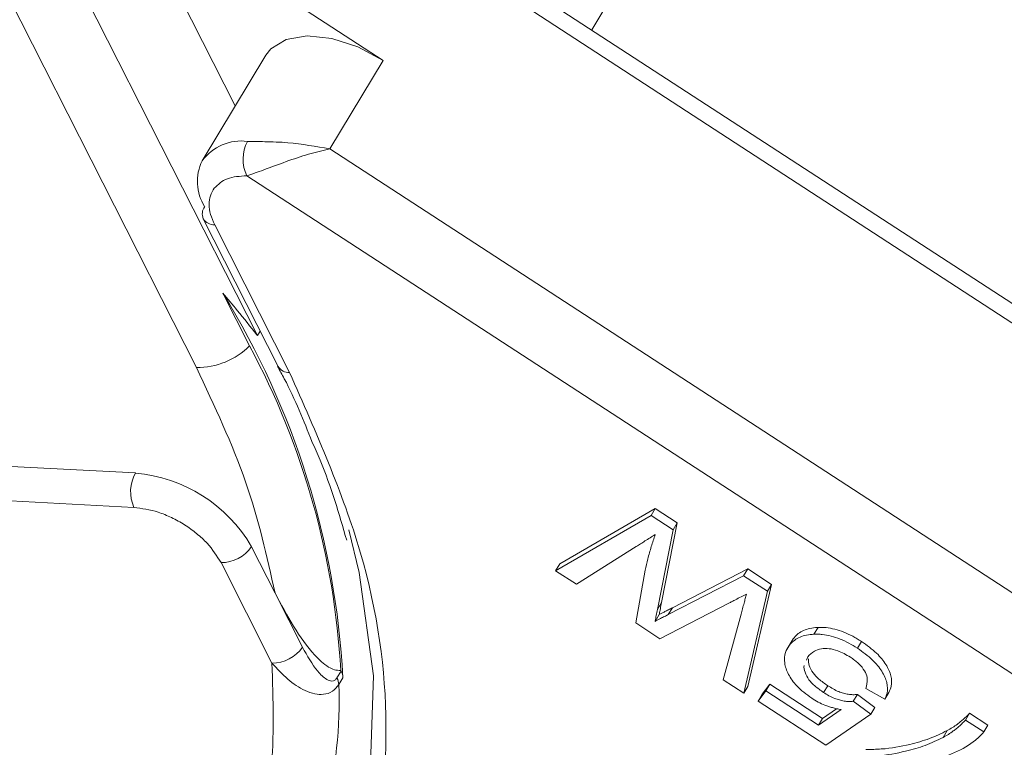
# Model space of a CAD drawing. Header units: millimetres. Extents: x 8853 to 11418, y 45 to 1005.
# Tile 65 of 256: x 9540 to 9557, y 714 to 727. Entities that reach past the tile are written whole.
import ezdxf

# ---------------------------------------------------------------- set-up
doc = ezdxf.new("R2010")
doc.units = ezdxf.units.MM

msp = doc.modelspace()

# ---------------------------------------------------------------- linework, layer by layer
at = {"color": 7, "linetype": 'Continuous', "lineweight": 15}
for p, q in [((9550.073, 726.352), (9572.375, 763.386)), ((9530.256, 745.581), (9543.055, 720.353)), ((9544.137, 720.92), (9531.688, 745.458)), ((9565.153, 716.536), (9540.591, 732.524)), ((9543.742, 725.002), (9539.986, 732.406)), ((9540.441, 732.274), (9564.585, 716.558)), ((9546.367, 725.808), (9541.837, 728.757)), ((9544.283, 725.901), (9543.155, 724.027)), ((9545.421, 724.237), (9546.367, 725.808)), ((9571.172, 707.476), (9545.421, 724.237)), ((9543.947, 723.76), (9573.551, 704.491)), ((9543.173, 722.997), (9544.504, 720.373)), ((9543.376, 722.89), (9544.707, 720.266)), ((9543.995, 720.74), (9543.52, 721.675)), ((9544.186, 721), (9544.137, 720.92)), ((9532.894, 718.959), (9541.968, 718.481)), ((9532.719, 718.356), (9541.942, 717.87)), ((9549.504, 716.865), (9551.197, 717.848)), ((9551.197, 717.848), (9551.125, 717.727)), ((9551.197, 717.848), (9551.59, 717.593)), ((9549.431, 716.744), (9551.125, 717.727)), ((9551.125, 717.727), (9551.517, 717.472)), ((9551.59, 717.593), (9551.312, 716.18)), ((9551.59, 717.593), (9551.517, 717.472)), ((9551.517, 717.472), (9551.239, 716.059)), ((9544.449, 716.348), (9544.03, 717.172)), ((9550.864, 717.175), (9549.8, 716.504)), ((9543.489, 716.889), (9544.394, 715.105)), ((9549.504, 716.865), (9549.431, 716.744)), ((9549.8, 716.504), (9549.431, 716.744)), ((9550.854, 715.818), (9551.021, 716.754)), ((9551.504, 716.088), (9552.842, 716.778)), ((9552.769, 716.657), (9552.842, 716.778)), ((9552.842, 716.778), (9553.265, 716.503)), ((9551.431, 715.967), (9552.769, 716.657)), ((9552.769, 716.657), (9553.192, 716.382)), ((9553.192, 716.382), (9552.774, 714.568)), ((9553.265, 716.503), (9552.846, 714.689)), ((9553.265, 716.503), (9553.192, 716.382)), ((9544.935, 715.388), (9544.449, 716.348)), ((9551.312, 716.18), (9551.239, 716.059)), ((9552.504, 716.167), (9551.283, 715.538)), ((9551.504, 716.088), (9551.431, 715.967)), ((9551.27, 715.967), (9551.197, 715.846)), ((9552.405, 714.808), (9552.723, 715.973)), ((9551.283, 715.538), (9550.854, 715.818)), ((9554.091, 715.738), (9554.018, 715.618)), ((9553.65, 715.537), (9553.577, 715.416)), ((9553.611, 715.464), (9553.65, 715.537)), ((9553.606, 715.467), (9553.534, 715.346)), ((9554.789, 715.369), (9554.861, 715.49)), ((9553.909, 715.215), (9553.886, 715.158)), ((9545.615, 714.975), (9545.621, 714.962)), ((9545.621, 714.962), (9545.548, 714.841)), ((9545.654, 714.844), (9545.581, 714.723)), ((9552.774, 714.568), (9552.405, 714.808)), ((9552.846, 714.689), (9552.774, 714.568)), ((9553.099, 714.551), (9553.235, 714.73)), ((9553.235, 714.73), (9553.162, 714.61)), ((9553.235, 714.73), (9554.17, 714.121)), ((9554.262, 714.703), (9554.19, 714.582)), ((9555.277, 714.463), (9554.939, 714.656)), ((9553.027, 714.43), (9553.162, 714.61)), ((9553.099, 714.551), (9553.027, 714.43)), ((9553.162, 714.61), (9554.097, 714.001)), ((9554.79, 714.547), (9554.717, 714.426)), ((9554.79, 714.547), (9555.101, 714.318)), ((9555.35, 714.584), (9555.277, 714.463)), ((9554.227, 713.649), (9553.027, 714.43)), ((9554.097, 714.001), (9554.5, 714.279)), ((9554.17, 714.121), (9554.42, 714.294)), ((9554.717, 714.426), (9555.028, 714.197)), ((9555.101, 714.318), (9555.028, 714.197)), ((9554.17, 714.121), (9554.097, 714.001)), ((9555.028, 714.197), (9554.227, 713.649)), ((9556.783, 714.213), (9556.71, 714.092)), ((9556.783, 714.213), (9557.107, 714.002)), ((9556.71, 714.092), (9557.034, 713.881)), ((9557.107, 714.002), (9557.034, 713.881)), ((9556.384, 713.906), (9556.311, 713.785))]:
    msp.add_line(p, q, dxfattribs=at)
at = {"color": 7, "linetype": 'Continuous', "lineweight": 15, "flags": 128}
for points in [[(9544.283, 725.901), (9544.374, 726.015), (9544.647, 726.181), (9545.018, 726.244), (9545.454, 726.198), (9545.917, 726.049), (9546.367, 725.808)], [(9545.756, 717.473), (9545.943, 716.716), (9546.194, 714.877), (9546.136, 713.141), (9545.768, 711.534), (9545.097, 710.08), (9544.134, 708.803), (9542.891, 707.722), (9541.39, 706.853), (9539.652, 706.21), (9537.705, 705.802), (9536.993, 705.718)]]:
    msp.add_lwpolyline(points, dxfattribs=at)
at = {"color": 7, "linetype": 'Continuous', "lineweight": 15}
for centre, radius, start, end in [((9543.848, 723.519), 0.859, 82.505, 143.6997), ((9544.546, 724.052), 0.667, 151.5161, 206.0504), ((9543.907, 723.658), 0.838, 153.8622, 212.208), ((9543.377, 723.081), 0.221, 143.9051, 202.2703), ((9543.365, 723.116), 0.226, 211.755, 272.8576), ((9531.189, 714.076), 14.485, 3.0412, 31.6432), ((9543.063, 721.668), 1.315, 269.6263, 315.1104), ((9531.801, 714.204), 13.835, 3.1941, 28.1923), ((9544.693, 720.486), 0.22, 210.867, 273.7457), ((9542.572, 718.15), 0.689, 151.2618, 203.9315), ((9541.738, 715.839), 2.651, 30.1844, 85.0346), ((9543.498, 717.531), 0.642, 269.2073, 326.0398), ((9544.403, 715.747), 0.642, 269.2073, 326.0398), ((9545.306, 714.711), 0.275, 2.5839, 28.2549), ((9545.379, 714.832), 0.275, 2.5839, 28.2549), ((9537.653, 714.435), 7.933, 329.6069, 2.085)]:
    msp.add_arc(centre, radius, start, end, dxfattribs=at)
for points, knots in [([(9545.421, 724.237), (9545.295, 724.208), (9545.045, 724.149), (9544.638, 724.011), (9544.246, 723.861), (9544.043, 723.792), (9543.947, 723.76)], [0, 0, 0, 0, 0.251519, 0.501784, 0.765632, 1, 1, 1, 1]), ([(9543.96, 724.37), (9544.06, 724.369), (9544.282, 724.366), (9544.792, 724.35), (9545.174, 724.281), (9545.421, 724.237)], [0, 0, 0, 0, 0.227067, 0.501595, 1, 1, 1, 1]), ([(9543.369, 723.54), (9543.342, 723.497), (9543.29, 723.411), (9543.272, 723.251), (9543.293, 723.076), (9543.348, 722.952), (9543.376, 722.89)], [0, 0, 0, 0, 0.249887, 0.499995, 0.749887, 1, 1, 1, 1]), ([(9544.137, 720.92), (9544.133, 720.925), (9544.017, 721.074), (9543.816, 721.325), (9543.607, 721.573), (9543.52, 721.675)], [0, 0, 0, 0, 0.02044, 0.595757, 1, 1, 1, 1]), ([(9544.707, 720.266), (9545.181, 719.193), (9546.138, 717.024), (9546.552, 713.942), (9546.17, 711.156), (9544.956, 708.799), (9542.985, 706.936), (9540.295, 705.653), (9537.033, 704.962), (9534.512, 705.058), (9533.264, 705.106)], [0, 0, 0, 0, 0.123724, 0.25, 0.376276, 0.5, 0.623724, 0.75, 0.876276, 1, 1, 1, 1]), ([(9544.494, 720.373), (9544.534, 720.301), (9544.782, 719.852), (9544.957, 719.409), (9545.103, 719.038)], [0, 0, 0, 0, 0.161481, 1, 1, 1, 1]), ([(9545.103, 719.038), (9545.153, 718.929), (9545.42, 718.334), (9545.585, 717.757), (9545.721, 717.285)], [0, 0, 0, 0, 0.184187, 1, 1, 1, 1]), ([(9541.942, 717.87), (9542.084, 717.851), (9542.303, 717.821), (9542.613, 717.692), (9542.845, 717.564), (9543.059, 717.409), (9543.302, 717.187), (9543.416, 717.006), (9543.489, 716.889)], [0, 0, 0, 0, 0.239443, 0.369607, 0.5, 0.630164, 0.760557, 1, 1, 1, 1]), ([(9551.199, 717.387), (9551.169, 717.368), (9551.108, 717.33), (9551.022, 717.276), (9550.941, 717.224), (9550.889, 717.191), (9550.864, 717.175)], [0, 0, 0, 0, 0.2701798, 0.5403598, 0.7701792, 1, 1, 1, 1]), ([(9551.021, 716.754), (9551.036, 716.821), (9551.06, 716.925), (9551.098, 717.064), (9551.129, 717.173), (9551.163, 717.281), (9551.187, 717.352), (9551.199, 717.387)], [0, 0, 0, 0, 0.310606, 0.482888, 0.655191, 0.82758, 1, 1, 1, 1]), ([(9544.449, 716.348), (9544.555, 716.147), (9544.771, 715.741), (9545.054, 715.342), (9545.271, 715.124), (9545.388, 715.036), (9545.503, 714.977), (9545.577, 714.975), (9545.615, 714.975)], [0, 0, 0, 0, 0.326733, 0.658002, 0.753357, 0.849627, 0.923603, 1, 1, 1, 1]), ([(9552.822, 716.331), (9552.789, 716.314), (9552.723, 716.281), (9552.638, 716.236), (9552.565, 716.199), (9552.524, 716.178), (9552.504, 716.167)], [0, 0, 0, 0, 0.308896, 0.617792, 0.808896, 1, 1, 1, 1]), ([(9552.723, 715.973), (9552.732, 716.005), (9552.75, 716.071), (9552.776, 716.164), (9552.799, 716.251), (9552.814, 716.304), (9552.822, 716.331)], [0, 0, 0, 0, 0.275241, 0.550482, 0.775241, 1, 1, 1, 1]), ([(9551.239, 716.059), (9551.236, 716.041), (9551.229, 716.006), (9551.218, 715.952), (9551.209, 715.908), (9551.203, 715.873), (9551.199, 715.855), (9551.197, 715.846)], [0, 0, 0, 0, 0.249998, 0.499996, 0.75, 0.874999, 1, 1, 1, 1]), ([(9551.312, 716.18), (9551.308, 716.162), (9551.301, 716.126), (9551.291, 716.073), (9551.282, 716.029), (9551.275, 715.993), (9551.272, 715.976), (9551.27, 715.967)], [0, 0, 0, 0, 0.249998, 0.499996, 0.75, 0.874999, 1, 1, 1, 1]), ([(9551.27, 715.967), (9551.286, 715.976), (9551.319, 715.993), (9551.374, 716.021), (9551.436, 716.053), (9551.482, 716.076), (9551.504, 716.088)], [0, 0, 0, 0, 0.209513, 0.419031, 0.709515, 1, 1, 1, 1]), ([(9551.197, 715.846), (9551.213, 715.855), (9551.246, 715.872), (9551.302, 715.9), (9551.363, 715.932), (9551.409, 715.955), (9551.431, 715.967)], [0, 0, 0, 0, 0.209513, 0.419031, 0.709515, 1, 1, 1, 1]), ([(9553.65, 715.537), (9553.672, 715.562), (9553.716, 715.614), (9553.805, 715.674), (9553.915, 715.716), (9554.014, 715.734), (9554.076, 715.738), (9554.091, 715.738)], [0, 0, 0, 0, 0.227831, 0.459278, 0.687764, 0.922664, 1, 1, 1, 1]), ([(9554.091, 715.738), (9554.137, 715.739), (9554.232, 715.739), (9554.388, 715.71), (9554.549, 715.659), (9554.682, 715.596), (9554.786, 715.538), (9554.836, 715.506), (9554.861, 715.49)], [0, 0, 0, 0, 0.19597, 0.39773, 0.59431, 0.798833, 0.899086, 1, 1, 1, 1]), ([(9554.018, 715.618), (9553.974, 715.614), (9553.884, 715.606), (9553.769, 715.57), (9553.672, 715.515), (9553.613, 715.46), (9553.584, 715.425), (9553.577, 715.416)], [0, 0, 0, 0, 0.2280357, 0.4613467, 0.6897462, 0.9234034, 1, 1, 1, 1]), ([(9554.789, 715.369), (9554.74, 715.4), (9554.64, 715.461), (9554.483, 715.535), (9554.321, 715.588), (9554.19, 715.612), (9554.089, 715.619), (9554.042, 715.618), (9554.018, 715.618)], [0, 0, 0, 0, 0.195914, 0.39631, 0.592972, 0.797743, 0.898464, 1, 1, 1, 1]), ([(9545.548, 714.841), (9545.542, 714.833), (9545.531, 714.816), (9545.501, 714.792), (9545.444, 714.779), (9545.336, 714.822), (9545.149, 715.006), (9545.021, 715.235), (9544.935, 715.388)], [0, 0, 0, 0, 0.0289197, 0.0588409, 0.1265215, 0.2522718, 0.5028113, 1, 1, 1, 1]), ([(9553.978, 714.479), (9553.883, 714.55), (9553.71, 714.678), (9553.557, 714.905), (9553.483, 715.113), (9553.496, 715.289), (9553.552, 715.377), (9553.577, 715.416)], [0, 0, 0, 0, 0.2383567, 0.4350951, 0.6309397, 0.8390112, 1, 1, 1, 1]), ([(9554.665, 715.209), (9554.59, 715.252), (9554.466, 715.325), (9554.283, 715.367), (9554.141, 715.363), (9554.004, 715.318), (9553.944, 715.253), (9553.909, 715.215)], [0, 0, 0, 0, 0.242689, 0.406584, 0.570206, 0.750946, 1, 1, 1, 1]), ([(9554.789, 715.369), (9554.884, 715.301), (9555.056, 715.178), (9555.235, 714.959), (9555.325, 714.754), (9555.33, 714.585), (9555.293, 714.498), (9555.277, 714.463)], [0, 0, 0, 0, 0.2483792, 0.4510276, 0.6537324, 0.857674, 1, 1, 1, 1]), ([(9554.861, 715.49), (9554.957, 715.422), (9555.129, 715.299), (9555.308, 715.08), (9555.398, 714.874), (9555.403, 714.706), (9555.366, 714.619), (9555.35, 714.584)], [0, 0, 0, 0, 0.248379, 0.451028, 0.653732, 0.857674, 1, 1, 1, 1]), ([(9553.919, 715.182), (9553.92, 715.142), (9553.922, 715.064), (9553.991, 714.934), (9554.11, 714.809), (9554.208, 714.741), (9554.262, 714.703)], [0, 0, 0, 0, 0.250882, 0.503448, 0.727633, 1, 1, 1, 1]), ([(9554.939, 714.656), (9554.955, 714.709), (9554.98, 714.794), (9554.94, 714.938), (9554.857, 715.057), (9554.757, 715.147), (9554.69, 715.192), (9554.665, 715.209)], [0, 0, 0, 0, 0.323008, 0.519347, 0.717293, 0.893001, 1, 1, 1, 1]), ([(9544.394, 715.105), (9544.416, 714.451), (9544.459, 713.118), (9543.986, 711.302), (9543.095, 709.664), (9541.754, 708.286), (9540.016, 707.22), (9537.945, 706.508), (9535.649, 706.126), (9533.961, 706.154), (9533.132, 706.168)], [0, 0, 0, 0, 0.119843, 0.244, 0.371208, 0.5, 0.628792, 0.756, 0.880157, 1, 1, 1, 1]), ([(9545.581, 714.723), (9545.545, 714.679), (9545.47, 714.585), (9545.314, 714.541), (9545.148, 714.553), (9544.931, 714.629), (9544.666, 714.804), (9544.485, 715.005), (9544.394, 715.105)], [0, 0, 0, 0, 0.119802, 0.251168, 0.367952, 0.501326, 0.749781, 1, 1, 1, 1]), ([(9553.846, 715.061), (9553.846, 715.061), (9553.833, 715.028), (9553.856, 714.94), (9553.917, 714.814), (9554.038, 714.688), (9554.136, 714.62), (9554.19, 714.582)], [0, 0, 0, 0, 0.00215, 0.252493, 0.504516, 0.728219, 1, 1, 1, 1]), ([(9554.262, 714.703), (9554.294, 714.684), (9554.357, 714.644), (9554.452, 714.598), (9554.544, 714.567), (9554.629, 714.55), (9554.713, 714.541), (9554.764, 714.545), (9554.79, 714.547)], [0, 0, 0, 0, 0.181774, 0.36703, 0.518513, 0.675027, 0.835287, 1, 1, 1, 1]), ([(9554.5, 714.279), (9554.474, 714.284), (9554.424, 714.293), (9554.35, 714.311), (9554.28, 714.333), (9554.196, 714.363), (9554.093, 714.409), (9554.017, 714.456), (9553.978, 714.479)], [0, 0, 0, 0, 0.147364, 0.295352, 0.418554, 0.542551, 0.767964, 1, 1, 1, 1]), ([(9554.19, 714.582), (9554.221, 714.563), (9554.285, 714.523), (9554.38, 714.477), (9554.471, 714.447), (9554.556, 714.429), (9554.641, 714.42), (9554.692, 714.424), (9554.717, 714.426)], [0, 0, 0, 0, 0.181774, 0.36703, 0.518513, 0.675027, 0.835287, 1, 1, 1, 1]), ([(9556.384, 713.906), (9556.415, 713.923), (9556.479, 713.959), (9556.558, 714.013), (9556.624, 714.065), (9556.68, 714.112), (9556.732, 714.162), (9556.766, 714.196), (9556.783, 714.213)], [0, 0, 0, 0, 0.2071281, 0.4145788, 0.5606565, 0.706858, 0.8533975, 1, 1, 1, 1]), ([(9556.311, 713.785), (9556.343, 713.802), (9556.406, 713.838), (9556.485, 713.892), (9556.551, 713.944), (9556.607, 713.991), (9556.659, 714.041), (9556.693, 714.075), (9556.71, 714.092)], [0, 0, 0, 0, 0.2071281, 0.4145788, 0.5606565, 0.706858, 0.8533975, 1, 1, 1, 1]), ([(9554.869, 713.448), (9554.961, 713.45), (9555.237, 713.456), (9555.613, 713.525), (9556.004, 713.636), (9556.208, 713.735), (9556.311, 713.785)], [0, 0, 0, 0, 0.165203, 0.496137, 0.746721, 1, 1, 1, 1]), ([(9554.941, 713.569), (9555.033, 713.571), (9555.31, 713.576), (9555.685, 713.646), (9556.077, 713.756), (9556.281, 713.856), (9556.384, 713.906)], [0, 0, 0, 0, 0.165203, 0.496137, 0.746721, 1, 1, 1, 1]), ([(9557.034, 713.881), (9556.987, 713.832), (9556.846, 713.685), (9556.524, 713.502), (9556.105, 713.358), (9555.666, 713.278), (9555.369, 713.273), (9555.219, 713.271)], [0, 0, 0, 0, 0.12089, 0.363049, 0.611426, 0.804202, 1, 1, 1, 1])]:
    msp.add_open_spline(points, degree=3, knots=knots, dxfattribs=at)
for points in [[(9543.947, 723.76), (9543.822, 723.752), (9543.574, 723.736), (9543.437, 723.605), (9543.369, 723.54)], [(9544.449, 716.348), (9544.303, 717.002), (9544.011, 718.308), (9543.373, 719.672), (9543.055, 720.353)]]:
    msp.add_open_spline(points, degree=3, dxfattribs=at)

doc.saveas('drawing.dxf')
